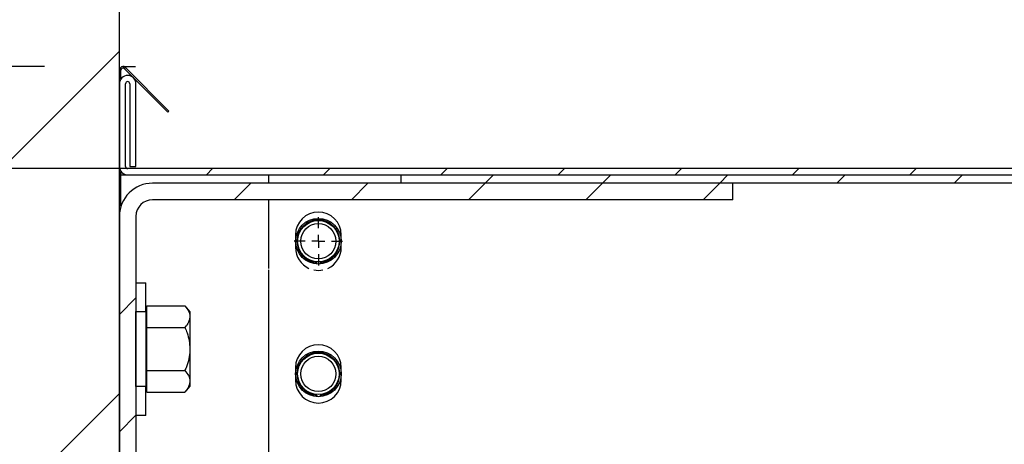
# Model space of a CAD drawing. Header units: inches. Extents: x 170 to 284, y 215 to 248.
# Tile 166 of 195: x 185.913 to 186.421, y 224.917 to 225.136. Entities that reach past the tile are written whole.
import ezdxf

# ---------------------------------------------------------------- set-up
doc = ezdxf.new("R2010")
doc.units = ezdxf.units.IN
doc.header["$LTSCALE"] = 0.25
doc.header["$MEASUREMENT"] = 0
for name, color, linetype in [('ANNOTATIONS', 1, 'Continuous'), ('FORMAT', 7, 'Continuous'), ('LH BENCH MOUNT', 7, 'Continuous'), ('RH BENCH MOUNT', 7, 'Continuous')]:
    doc.layers.add(name, color=color, linetype=linetype)
doc.styles.add('ARIAL', font='arial.ttf', dxfattribs={"height": 0.09375})
doc.dimstyles.new('STANDARD$0', dxfattribs={"dimtxt": 0.09375, "dimasz": 0.09375, "dimexe": 0.03125, "dimexo": 0.046875, "dimgap": 0.09, "dimtad": 0, "dimtih": 1, "dimtoh": 1, "dimdec": 4, "dimzin": 0, "dimdsep": 46, "dimtxsty": 'ARIAL', "dimcen": 0.09, "dimadec": 0, "dimazin": 0, "dimtfac": 1, "dimtdec": 4, "dimtofl": 0, "dimtmove": 0, "dimatfit": 1, "dimfxl": 1, "dimtolj": 1, "dimtzin": 0, "dimarcsym": 0})
pattern_1 = [(45, (176.0930244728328, 218.320867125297), (-0.03026527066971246, 0.03026527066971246), [])]

# ---------------------------------------------------------------- blocks, each defined once
blk = doc.blocks.new('*D33')
at = {"layer": 'ANNOTATIONS', "color": 0, "lineweight": -2, "transparency": 16777216}
for p, q in [((185.2961756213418, 225.2059318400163), (185.2961756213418, 225.2996818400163)), ((185.9259028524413, 225.1121818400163), (185.2649256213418, 225.1121818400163)), ((186.4571933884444, 225.0595125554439), (185.2649256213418, 225.0595125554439)), ((185.2961756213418, 224.9657625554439), (185.2961756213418, 224.8720125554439)), ((185.2961756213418, 224.8720125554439), (185.2024256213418, 224.8720125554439))]:
    blk.add_line(p, q, dxfattribs=at)
at = {"layer": 'ANNOTATIONS', "color": 0, "transparency": 16777216}
for points in [[(185.2805506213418, 225.2059318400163), (185.3118006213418, 225.2059318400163), (185.2961756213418, 225.1121818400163)], [(185.2805506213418, 224.9657625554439), (185.3118006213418, 224.9657625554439), (185.2961756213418, 225.0595125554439)]]:
    blk.add_solid(points, dxfattribs=at)
at = {"layer": 'defpoints', "color": 0, "transparency": 16777216}
for p in [(185.9727778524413, 225.1121818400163), (185.2961756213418, 225.0595125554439), (186.5040683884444, 225.0595125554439)]:
    blk.add_point(p, dxfattribs=at)
at = {"layer": 'ANNOTATIONS', "color": 0, "transparency": 16777216, "insert": (184.9485229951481, 224.8720125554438), "char_height": 0.09375, "attachment_point": 5, "style": 'ARIAL'}
blk.add_mtext('\\A1;2 5/8"', dxfattribs=at)
blk = doc.blocks.new('*D44')
at = {"layer": 'ANNOTATIONS', "color": 0, "lineweight": -2, "transparency": 16777216}
for p, q in [((185.9644948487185, 225.4792255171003), (185.9644948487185, 226.2131025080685)), ((187.3643717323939, 224.3791894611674), (187.3643717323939, 226.2131025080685)), ((186.0582448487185, 226.1818525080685), (186.3541591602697, 226.1818525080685)), ((187.2706217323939, 226.1818525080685), (186.9747074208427, 226.1818525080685))]:
    blk.add_line(p, q, dxfattribs=at)
at = {"layer": 'ANNOTATIONS', "color": 0, "transparency": 16777216}
for points in [[(186.0582448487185, 226.1974775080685), (186.0582448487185, 226.1662275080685), (185.9644948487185, 226.1818525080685)], [(187.2706217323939, 226.1974775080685), (187.2706217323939, 226.1662275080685), (187.3643717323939, 226.1818525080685)]]:
    blk.add_solid(points, dxfattribs=at)
at = {"layer": 'defpoints', "color": 0, "transparency": 16777216}
for p in [(187.3643717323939, 226.1818525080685), (185.9644948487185, 225.4323505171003), (187.3643717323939, 224.3323144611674)]:
    blk.add_point(p, dxfattribs=at)
at = {"layer": 'ANNOTATIONS', "color": 0, "transparency": 16777216, "insert": (186.6644332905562, 226.1818525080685), "char_height": 0.09375, "attachment_point": 5, "style": 'ARIAL'}
blk.add_mtext('\\A1;DIM "A"', dxfattribs=at)
blk = doc.blocks.new('*D45')
at = {"layer": 'ANNOTATIONS', "color": 0, "lineweight": -2, "transparency": 16777216}
for p, q in [((185.9644948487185, 225.4792255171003), (185.9644948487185, 225.9126500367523)), ((186.8633224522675, 225.1031551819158), (186.8633224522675, 225.9126500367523)), ((185.8707448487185, 225.8814000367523), (185.7769948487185, 225.8814000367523)), ((186.9570724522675, 225.8814000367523), (187.0508224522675, 225.8814000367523))]:
    blk.add_line(p, q, dxfattribs=at)
at = {"layer": 'ANNOTATIONS', "color": 0, "transparency": 16777216}
for points in [[(185.8707448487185, 225.8970250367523), (185.8707448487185, 225.8657750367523), (185.9644948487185, 225.8814000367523)], [(186.9570724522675, 225.8970250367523), (186.9570724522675, 225.8657750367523), (186.8633224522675, 225.8814000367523)]]:
    blk.add_solid(points, dxfattribs=at)
at = {"layer": 'defpoints', "color": 0, "transparency": 16777216}
for p in [(186.8633224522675, 225.8814000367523), (185.9644948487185, 225.4323505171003), (186.8633224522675, 225.0562801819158)]:
    blk.add_point(p, dxfattribs=at)
at = {"layer": 'ANNOTATIONS', "color": 0, "transparency": 16777216, "insert": (185.2753837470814, 225.8814000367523), "char_height": 0.09375, "attachment_point": 5, "style": 'ARIAL'}
blk.add_mtext('\\A1;PROJECTION', dxfattribs=at)
blk = doc.blocks.new('SW_CENTERMARKSYMBOL_0')
at = {"layer": 'FORMAT', "color": 0}
for p, q in [((0, 0.01968503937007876), (0, 0.03640251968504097)), ((-0.01968503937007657, 0), (-0.0364025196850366, 0)), ((0, 0), (-0.009842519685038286, 0)), ((0, 0), (0, 0.009842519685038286)), ((0, 0), (0, -0.009842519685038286)), ((0, 0), (0.009842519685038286, 0)), ((0.01968503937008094, 0), (0.03640251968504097, 0)), ((0, -0.01968503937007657), (0, -0.03640251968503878))]:
    blk.add_line(p, q, dxfattribs=at)

msp = doc.modelspace()

# ---------------------------------------------------------------- hatches: boundary and pattern name
at = {"layer": 'LH BENCH MOUNT'}
h = msp.add_hatch(dxfattribs=at)
h.set_pattern_fill('ANSI31', color=256, style=0)
h.set_pattern_definition([(45, (0, -20.24123807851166), (-0.08838834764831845, 0.08838834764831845), [])])
h.paths.add_polyline_path([(185.4488698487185, 223.934867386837), (185.9644948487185, 223.934867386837), (185.9644948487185, 225.4116000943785), (185.7280007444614, 225.4116000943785), (185.7280007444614, 225.4762589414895), (185.6895855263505, 225.342900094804), (185.6895855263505, 225.4116000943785), (185.4488698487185, 225.4116000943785)])
at = {"layer": 'RH BENCH MOUNT'}
h = msp.add_hatch(dxfattribs=at)
h.set_pattern_fill('ANSI31', color=256, scale=0.34241245, angle=2.8e-322, style=0)
h.set_pattern_definition([(45, (176.1263761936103, 218.320867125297), (-0.03026527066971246, 0.03026527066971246), [])])
edge = h.paths.add_edge_path(flags=0)
edge.add_arc((186.41301658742, 224.2130895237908), 0.021400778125, 89.9999999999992, 390.52248781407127, ccw=False)
edge.add_line((186.41301658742, 224.2344903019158), (186.485779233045, 224.2344903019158))
edge.add_arc((186.485779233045, 224.6453852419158), 0.4108949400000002, 270, 450.0000000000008)
edge.add_line((186.485779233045, 225.0562801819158), (186.00212164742, 225.0562801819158))
edge.add_arc((186.00212164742, 225.0605603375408), 0.004280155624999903, 180.0000000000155, 269.9999999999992, ccw=False)
edge.add_line((185.997841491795, 225.0605603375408), (185.997841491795, 225.1033618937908))
edge.add_arc((186.00212164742, 225.1033618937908), 0.004280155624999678, 360, 540, ccw=False)
edge.add_line((186.006401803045, 225.1033618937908), (186.006401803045, 225.0605603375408))
edge.add_line((186.006401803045, 225.0605603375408), (186.003169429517, 225.0605603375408))
edge.add_line((186.003169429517, 225.0605603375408), (186.003169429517, 225.1033618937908))
edge.add_arc((186.00212164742, 225.1033618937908), 0.001047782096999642, 360, 540.0000000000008)
edge.add_line((186.001073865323, 225.1033618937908), (186.001073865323, 225.0605603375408))
edge.add_arc((186.00212164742, 225.0605603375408), 0.001047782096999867, 180, 270)
edge.add_line((186.00212164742, 225.0595125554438), (186.485779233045, 225.0595125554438))
edge.add_arc((186.485779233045, 224.6453852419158), 0.4141273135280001, 269.9999999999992, 450, ccw=False)
edge.add_line((186.485779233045, 224.2312579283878), (186.41301658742, 224.2312579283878))
edge.add_arc((186.41301658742, 224.2130895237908), 0.018168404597, 450.0000000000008, 750.5224878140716)
edge.add_arc((186.4277648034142, 224.221784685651), 0.001047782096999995, 390.5224878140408, 495.0000000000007)
edge.add_line((186.4270239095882, 224.222525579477), (186.4183287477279, 224.2138304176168))
edge.add_line((186.4183287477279, 224.2138304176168), (186.4160431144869, 224.2161160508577))
edge.add_line((186.4160431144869, 224.2161160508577), (186.4247382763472, 224.224811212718))
edge.add_arc((186.4277648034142, 224.221784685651), 0.004280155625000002, 390.522487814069, 495.0000000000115, ccw=False)
h = msp.add_hatch(dxfattribs=at)
h.set_pattern_fill('ANSI31', color=256, scale=0.34241245, style=0)
h.set_pattern_definition(pattern_1)
edge = h.paths.add_edge_path(flags=0)
edge.add_line((186.4524275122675, 225.0520000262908), (186.1100150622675, 225.0520000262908))
edge.add_line((186.1100150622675, 225.0520000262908), (186.1100150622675, 225.0562801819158))
edge.add_line((186.1100150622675, 225.0562801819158), (186.4524275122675, 225.0562801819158))
edge.add_arc((186.4524275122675, 224.6453852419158), 0.4108949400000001, 269.9999999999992, 450, ccw=False)
edge.add_line((186.4524275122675, 224.2344903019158), (186.3796648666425, 224.2344903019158))
edge.add_line((186.3796648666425, 224.2344903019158), (186.3796648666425, 224.2387704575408))
edge.add_line((186.3796648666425, 224.2387704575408), (186.4524275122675, 224.2387704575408))
edge.add_arc((186.4524275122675, 224.6453852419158), 0.406614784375, 270, 450.0000000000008)
h = msp.add_hatch(dxfattribs=at)
h.set_pattern_fill('ANSI31', color=256, scale=0.34241245, angle=2.8e-322, style=0)
h.set_pattern_definition(pattern_1)
edge = h.paths.add_edge_path(flags=0)
edge.add_line((185.9816103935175, 225.0520000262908), (186.2812538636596, 225.0520000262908))
edge.add_line((186.2812538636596, 225.0520000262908), (186.2812538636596, 225.0434397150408))
edge.add_line((186.2812538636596, 225.0434397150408), (185.9816103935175, 225.0434397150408))
edge.add_arc((185.9816103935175, 225.0348794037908), 0.00856031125, 450.0000000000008, 540.0000000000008)
edge.add_line((185.9730500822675, 225.0348794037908), (185.9730500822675, 224.8807938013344))
edge.add_line((185.9730500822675, 224.8807938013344), (185.9644897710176, 224.8807938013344))
edge.add_line((185.9644897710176, 224.8807938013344), (185.9644897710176, 225.0348794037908))
edge.add_arc((185.9816103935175, 225.0348794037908), 0.0171206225, 450, 540, ccw=False)

# ---------------------------------------------------------------- linework, layer by layer
at = {"layer": 'LH BENCH MOUNT'}
msp.add_line((185.9644897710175, 219.9132451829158), (185.9644897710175, 225.3962551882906), dxfattribs=at)
at = {"layer": 'RH BENCH MOUNT'}
for p, q in [((185.9644897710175, 219.9132451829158), (185.9644897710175, 225.3962551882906)), ((185.9663679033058, 225.1121818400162), (185.9727778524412, 225.1121818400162)), ((185.9671245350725, 225.1110603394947), (185.9676959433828, 225.111631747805)), ((185.9676959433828, 225.111631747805), (185.9900814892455, 225.0892462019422)), ((185.9644897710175, 225.110303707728), (185.9652978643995, 225.110303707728)), ((185.9644897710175, 225.1033618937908), (185.9644897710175, 225.110303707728)), ((185.9652978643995, 225.105864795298), (185.9652978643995, 225.110303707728)), ((185.9671245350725, 225.1110603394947), (185.9895100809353, 225.088674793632)), ((185.9644897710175, 225.1033618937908), (185.9644897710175, 225.0605603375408)), ((185.9677221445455, 225.0605603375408), (185.9677221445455, 225.1033618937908)), ((185.9698177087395, 225.1033618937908), (185.9698177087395, 225.0605603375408)), ((185.9730500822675, 225.0605603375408), (185.9730500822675, 225.1033618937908)), ((185.9900814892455, 225.0892462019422), (185.9895100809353, 225.088674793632)), ((185.9644897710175, 225.0348794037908), (185.9644897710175, 225.0605603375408)), ((185.9698177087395, 225.0605603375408), (185.9730500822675, 225.0605603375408)), ((185.9652978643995, 225.0400772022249), (185.9652978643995, 225.0580574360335)), ((185.9652978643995, 225.0562801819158), (185.9687699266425, 225.0562801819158)), ((186.4524275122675, 225.0595125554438), (185.9687699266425, 225.0595125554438)), ((185.9687699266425, 225.0562801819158), (186.4524275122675, 225.0562801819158)), ((186.0415325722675, 225.0562801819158), (186.0415325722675, 225.0520000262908)), ((186.1100150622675, 225.0562801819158), (186.4524275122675, 225.0562801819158)), ((186.1100150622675, 225.0520000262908), (186.1100150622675, 225.0562801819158)), ((186.2812538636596, 225.0520000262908), (185.9816103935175, 225.0520000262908)), ((186.4524275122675, 225.0520000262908), (186.1100150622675, 225.0520000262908)), ((186.2812538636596, 225.0434397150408), (186.2812538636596, 225.0520000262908)), ((186.2812538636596, 225.0434397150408), (185.9816103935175, 225.0434397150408)), ((186.0415325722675, 225.0434397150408), (186.0415325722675, 225.0080231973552)), ((185.9644897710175, 225.0348794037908), (185.9644897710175, 224.8807938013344)), ((185.9730500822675, 225.0348794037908), (185.9730500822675, 224.8807938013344)), ((186.0554002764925, 225.0252918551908), (186.0554002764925, 225.0187860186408)), ((186.0790267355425, 225.0187860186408), (186.0790267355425, 225.0252918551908)), ((186.0663444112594, 225.0109960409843), (186.0662900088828, 225.0103047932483)), ((186.0680826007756, 225.0109960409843), (186.0681370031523, 225.0103047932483)), ((186.0415325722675, 225.0072151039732), (186.0415325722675, 224.3316374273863)), ((185.9730500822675, 225.0006381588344), (185.9781177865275, 225.0006381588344)), ((185.9781177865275, 224.9856576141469), (185.9781177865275, 225.0006381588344)), ((185.9730500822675, 224.9857427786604), (185.9781177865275, 224.9857427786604)), ((185.9730500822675, 224.9470510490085), (185.9730500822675, 224.9857427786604)), ((185.9781177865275, 224.9857427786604), (185.9781177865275, 224.9470510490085)), ((185.9781177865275, 224.9856576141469), (185.9786656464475, 224.9856576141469)), ((185.9786656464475, 224.9830771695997), (185.9786656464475, 224.9886372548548)), ((185.9786656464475, 224.9886372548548), (185.9983201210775, 224.9886372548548)), ((185.9983201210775, 224.9886372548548), (186.0008882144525, 224.9856576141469)), ((186.0008882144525, 224.9856576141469), (186.0008882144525, 224.9830771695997)), ((185.9786656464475, 224.9775170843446), (185.9786656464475, 224.9830771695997)), ((186.0008882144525, 224.9830771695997), (186.0008882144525, 224.9663969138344)), ((185.9786656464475, 224.9663969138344), (185.9786656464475, 224.9775170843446)), ((185.9786656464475, 224.9775170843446), (185.9983201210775, 224.9775170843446)), ((185.9786656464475, 224.9552767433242), (185.9786656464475, 224.9663969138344)), ((186.0008882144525, 224.9663969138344), (186.0008882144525, 224.9497166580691)), ((185.9786656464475, 224.9552767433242), (185.9983201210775, 224.9552767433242)), ((185.9786656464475, 224.9497166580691), (185.9786656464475, 224.9552767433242)), ((186.0554002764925, 224.9568093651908), (186.0554002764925, 224.9503035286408)), ((186.0790267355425, 224.9503035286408), (186.0790267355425, 224.9568093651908)), ((185.9786656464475, 224.944156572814), (185.9786656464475, 224.9497166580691)), ((186.0008882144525, 224.9497166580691), (186.0008882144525, 224.9471362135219)), ((185.9781177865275, 224.9470510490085), (185.9730500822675, 224.9470510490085)), ((185.9786656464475, 224.9471362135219), (185.9781177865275, 224.9471362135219)), ((185.9781177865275, 224.9321556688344), (185.9781177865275, 224.9471362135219)), ((185.9786656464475, 224.944156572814), (185.9983201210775, 224.944156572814)), ((186.0008882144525, 224.9471362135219), (185.9983201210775, 224.944156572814)), ((186.0663444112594, 224.9425135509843), (186.0662900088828, 224.9418223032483)), ((186.0680826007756, 224.9425135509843), (186.0681370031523, 224.9418223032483)), ((185.9781177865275, 224.9321556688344), (185.9730500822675, 224.9321556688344))]:
    msp.add_line(p, q, dxfattribs=at)
for centre, radius in [((186.0672135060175, 225.0220389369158), 0.01177042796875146), ((186.0672135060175, 225.0220389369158), 0.01070038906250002), ((186.0672135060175, 225.0220389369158), 0.009094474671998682), ((186.0672135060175, 224.9535564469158), 0.01177042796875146), ((186.0672135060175, 224.9535564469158), 0.0107003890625), ((186.0672135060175, 224.9535564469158), 0.009094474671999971)]:
    msp.add_circle(centre, radius, dxfattribs=at)
for centre, radius, start, end in [((185.9663679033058, 225.110303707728), 0.001878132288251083, 45.00000000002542, 180), ((185.9663679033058, 225.110303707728), 0.001070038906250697, 45.00000000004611, 180), ((185.9687699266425, 225.1033618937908), 0.004280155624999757, 0, 180), ((185.9687699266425, 225.1033618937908), 0.001047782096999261, 0, 180), ((185.9687699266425, 225.0605603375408), 0.004280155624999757, 180, 269.9999999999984), ((185.9687699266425, 225.0605603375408), 0.001047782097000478, 180, 269.9999999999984), ((185.9816103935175, 225.0348794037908), 0.01712062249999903, 90, 179.9999999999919), ((185.9816103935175, 225.0348794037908), 0.008560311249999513, 90, 179.9999999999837), ((186.0672135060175, 225.0252918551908), 0.01181322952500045, 0, 180), ((186.0672135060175, 225.0220389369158), 0.01107704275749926, 274.5000000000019, 265.5000000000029), ((186.0672135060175, 225.0187860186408), 0.01181322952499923, 180, 245.6553126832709), ((186.0672135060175, 225.0187860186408), 0.01181322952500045, 294.3446873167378, 0), ((186.0672135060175, 225.0187860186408), 0.01181322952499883, 258.3751194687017, 281.6248805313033), ((186.0672135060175, 224.9568093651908), 0.01181322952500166, 0, 180), ((186.0672135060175, 224.9535564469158), 0.01107704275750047, 274.5000000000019, 265.5000000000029), ((186.0672135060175, 224.9503035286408), 0.01181322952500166, 180, 0)]:
    msp.add_arc(centre, radius, start, end, dxfattribs=at)
for points, knots in [([(185.9983201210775, 224.9886372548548), (185.9989946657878, 224.9877727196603), (186.000368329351, 224.9860121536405), (186.0008834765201, 224.9840893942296), (186.0008880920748, 224.9831033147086), (186.0008882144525, 224.9830771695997)], [0, 0, 0, 0, 0.4843414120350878, 0.9863277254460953, 1, 1, 1, 1]), ([(186.0008882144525, 224.9830771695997), (186.0007904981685, 224.9822989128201), (186.0005915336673, 224.9807142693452), (185.9994397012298, 224.9788717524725), (185.9985724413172, 224.9778223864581), (185.9983201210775, 224.9775170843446)], [0, 0, 0, 0, 0.4062905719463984, 0.8272664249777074, 1, 1, 1, 1]), ([(185.9983201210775, 224.9775170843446), (185.9987016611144, 224.9765755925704), (185.9996043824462, 224.9743480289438), (186.0006451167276, 224.970636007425), (186.000806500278, 224.9678218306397), (186.0008882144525, 224.9663969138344)], [0, 0, 0, 0, 0.2654599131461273, 0.6280764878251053, 1, 1, 1, 1]), ([(186.0008882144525, 224.9663969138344), (186.0008854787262, 224.9661422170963), (186.0008675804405, 224.9644758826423), (186.0004458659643, 224.9613661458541), (185.9994186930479, 224.957930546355), (185.9985916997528, 224.9559327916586), (185.9983201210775, 224.9552767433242)], [0, 0, 0, 0, 0.06653229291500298, 0.4352825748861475, 0.8145508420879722, 1, 1, 1, 1]), ([(185.9983201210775, 224.9552767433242), (185.9989946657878, 224.9544122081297), (186.000368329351, 224.9526516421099), (186.0008834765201, 224.950728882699), (186.0008880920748, 224.949742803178), (186.0008882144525, 224.9497166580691)], [0, 0, 0, 0, 0.4843414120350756, 0.986327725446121, 1, 1, 1, 1]), ([(186.0008882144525, 224.9497166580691), (186.0007904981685, 224.9489384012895), (186.0005915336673, 224.9473537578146), (185.9994397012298, 224.945511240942), (185.9985724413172, 224.9444618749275), (185.9983201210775, 224.944156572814)], [0, 0, 0, 0, 0.4062905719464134, 0.8272664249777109, 1, 1, 1, 1])]:
    msp.add_open_spline(points, degree=3, knots=knots, dxfattribs=at)

# ---------------------------------------------------------------- block references
at = {"layer": 'RH BENCH MOUNT', "xscale": -0.34241245, "yscale": 0.34241245, "zscale": 0.34241245}
msp.add_blockref('SW_CENTERMARKSYMBOL_0', (186.0672135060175, 225.0220389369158), dxfattribs=at)

# ---------------------------------------------------------------- dimensions: what is measured, and where the dimension line sits
at = {"layer": 'ANNOTATIONS'}
dim = msp.add_linear_dim(base=(187.3643717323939, 226.1818525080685), p1=(185.9644948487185, 225.4323505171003), p2=(187.3643717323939, 224.3323144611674), text='DIM "A"', dimstyle='STANDARD$0', dxfattribs=at)
dim.commit()
dim.dimension.update_dxf_attribs({"geometry": '*D44', "text_midpoint": (186.6644332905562, 226.1818525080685)})
dim = msp.add_linear_dim(base=(186.8633224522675, 225.8814000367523), p1=(185.9644948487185, 225.4323505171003), p2=(186.8633224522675, 225.0562801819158), text='PROJECTION', dimstyle='STANDARD$0', dxfattribs=at)
dim.commit()
dim.dimension.update_dxf_attribs({"geometry": '*D45', "text_midpoint": (185.2753837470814, 225.8814000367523), "dimtype": 160})
dim = msp.add_linear_dim(base=(185.2961756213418, 225.0595125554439), p1=(185.9727778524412, 225.1121818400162), p2=(186.5040683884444, 225.0595125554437), angle=90, text='2 5/8"', dimstyle='STANDARD$0', dxfattribs=at)
dim.commit()
dim.dimension.update_dxf_attribs({"geometry": '*D33', "text_midpoint": (184.9485229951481, 224.8720125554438)})

doc.saveas('drawing.dxf')
